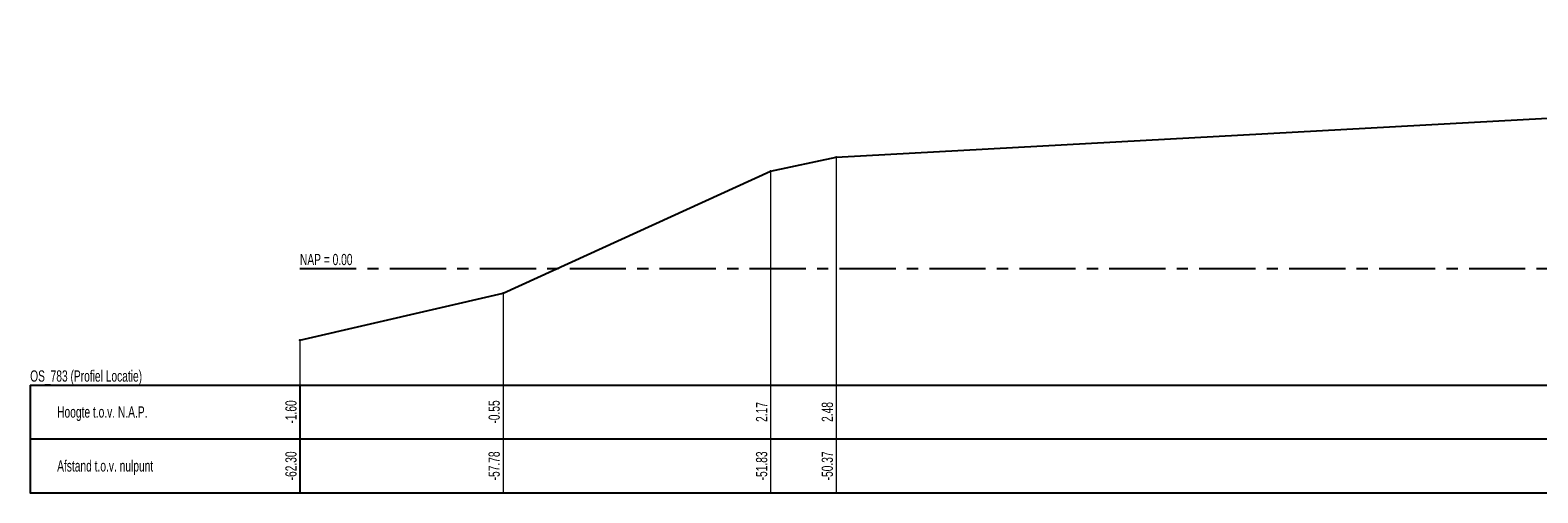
# Model space of a CAD drawing. Header units: metres. Extents: x -7 to 2281, y 7146 to 7816.
# Tile 24 of 29: x 2143 to 2176, y 7731 to 7741. Entities that reach past the tile are written whole.
import ezdxf
from ezdxf.enums import TextEntityAlignment as Align

# ---------------------------------------------------------------- set-up
doc = ezdxf.new("R2010")
doc.units = ezdxf.units.M
doc.linetypes.add('NAP', pattern=[20, 12.5, -2.5, 2.5, -2.5])
for name, color, linetype in [('BS-KANT-VERHARDING', 1, 'Continuous'), ('BS-SCHEIDINGSLIJN-TALUDBEKL', 255, 'Continuous'), ('BS-TEENLIJN', 1, 'Continuous'), ('BS-ZANDLIJN', 32, 'Continuous'), ('DP-BS-profiel', 2, 'Continuous'), ('DP-Matenbalk', 7, 'Continuous'), ('DP-Matenbalk_bestaandehoogten', 6, 'Continuous'), ('DP-NAP-lijn', 5, 'NAP')]:
    doc.layers.add(name, color=color, linetype=linetype)
doc.layers.add('DP-BS-matenbalk_verlenglijnen', color=253, linetype='Continuous', lineweight=0)

msp = doc.modelspace()

# ---------------------------------------------------------------- linework, layer by layer
at = {"layer": 'BS-KANT-VERHARDING'}
msp.add_point((2160.665, 7738.257), dxfattribs=at)
at = {"layer": 'BS-SCHEIDINGSLIJN-TALUDBEKL'}
msp.add_point((2159.204, 7737.946), dxfattribs=at)
at = {"layer": 'BS-TEENLIJN'}
msp.add_point((2153.256, 7735.23), dxfattribs=at)
at = {"layer": 'BS-ZANDLIJN'}
msp.add_point((2148.737, 7734.18), dxfattribs=at)
at = {"layer": 'DP-BS-matenbalk_verlenglijnen'}
for p, q in [((2160.665, 7738.257), (2160.665, 7730.786)), ((2159.204, 7737.946), (2159.204, 7730.786)), ((2153.256, 7735.23), (2153.256, 7730.786)), ((2148.737, 7734.18), (2148.737, 7730.786))]:
    msp.add_line(p, q, dxfattribs=at)
at = {"layer": 'DP-BS-profiel'}
msp.add_polyline3d([(2148.737, 7734.18, 0), (2153.256, 7735.23, 0), (2159.204, 7737.946, 0), (2160.665, 7738.257, 0), (2210.96, 7741.017, 0), (2211.781, 7741.082, 0), (2212.143, 7741.075, 0), (2212.53, 7740.999, 0), (2220.133, 7736.969, 0), (2222.273, 7736.757, 0), (2224.134, 7735.328, 0), (2225.644, 7735.328, 0), (2227.158, 7736.419, 0)], dxfattribs=at)
at = {"layer": 'DP-Matenbalk'}
for points in [[(2142.737, 7733.186, 0), (2228.158, 7733.186, 0)], [(2142.737, 7733.186, 0), (2142.737, 7730.786, 0), (2148.737, 7730.786, 0), (2228.158, 7730.786, 0)], [(2148.737, 7733.186, 0), (2148.737, 7730.786, 0)], [(2148.737, 7733.186, 0), (2148.737, 7733.186, 0)], [(2142.737, 7731.986, 0), (2228.158, 7731.986, 0)], [(2148.737, 7731.986, 0), (2148.737, 7731.986, 0)]]:
    msp.add_polyline3d(points, dxfattribs=at)
at = {"layer": 'DP-NAP-lijn', "ltscale": 0.1}
msp.add_line((2148.737, 7735.778), (2227.158, 7735.778), dxfattribs=at)

# ---------------------------------------------------------------- texts
at = {"layer": 'DP-Matenbalk', "width": 0.68}
msp.add_text('OS_783 (Profiel Locatie) ', height=0.25, dxfattribs=at).set_placement((2142.737, 7733.186), align=Align.BOTTOM_LEFT)
for s, p in [('Hoogte t.o.v. N.A.P.', (2143.337, 7732.586)), ('Afstand t.o.v. nulpunt', (2143.337, 7731.386))]:
    msp.add_text(s, height=0.25, dxfattribs=at).set_placement(p, align=Align.MIDDLE_LEFT)
at = {"layer": 'DP-Matenbalk_bestaandehoogten', "width": 0.68}
for s, p in [('-1.60', (2148.737, 7732.586)), ('-0.55', (2153.256, 7732.586)), ('2.17', (2159.204, 7732.586)), ('2.48', (2160.665, 7732.586)), ('-62.30', (2148.737, 7731.386)), ('-57.78', (2153.256, 7731.386)), ('-51.83', (2159.204, 7731.386)), ('-50.37', (2160.665, 7731.386))]:
    msp.add_text(s, height=0.25, rotation=90, dxfattribs=at).set_placement(p, align=Align.BOTTOM_CENTER)
at = {"layer": 'DP-NAP-lijn', "width": 0.68}
msp.add_text('NAP = 0.00', height=0.25, dxfattribs=at).set_placement((2148.737, 7735.778), align=Align.BOTTOM_LEFT)

doc.saveas('drawing.dxf')
